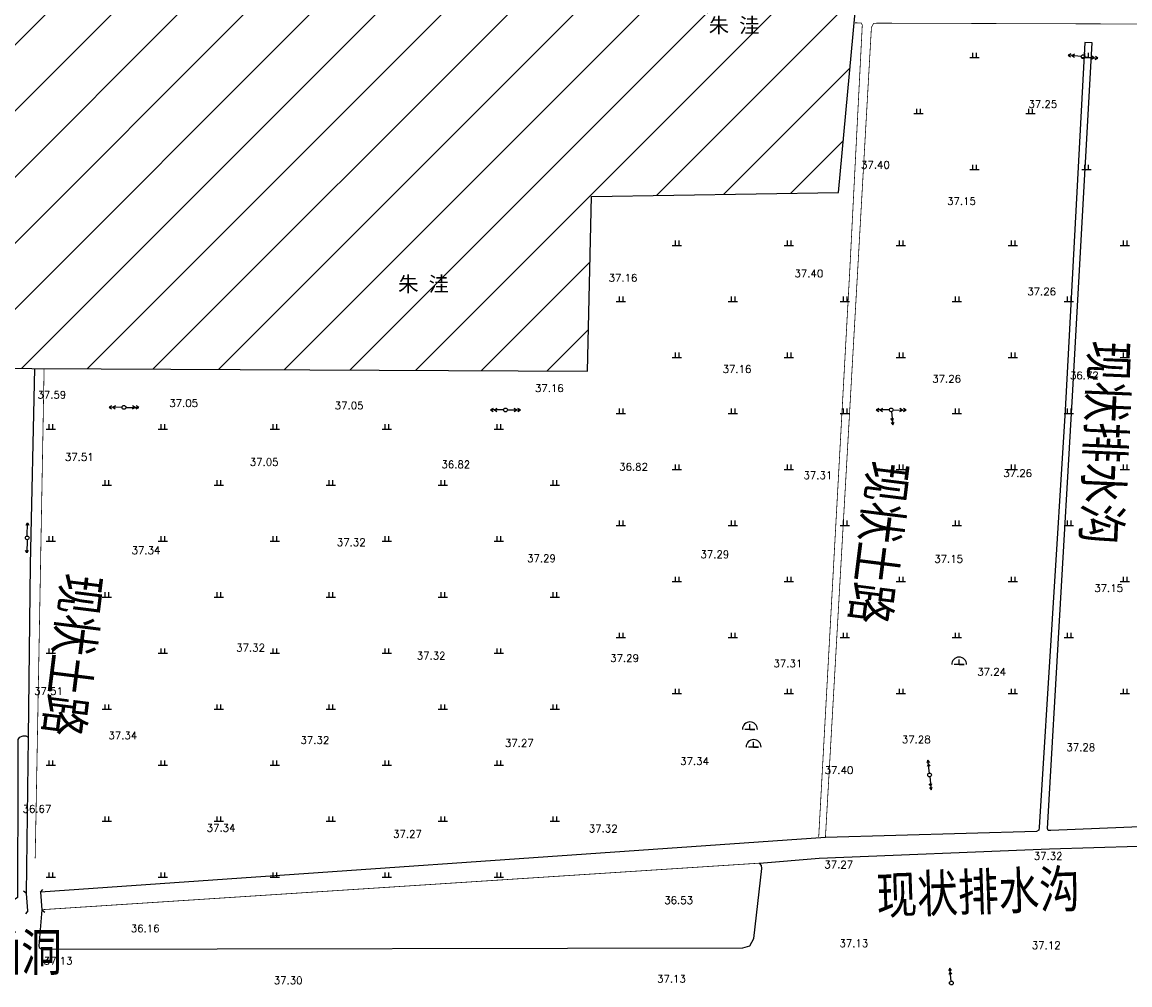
# Model space of a CAD drawing. Extents: x 456755 to 458049, y 3845626 to 3853218.
# Tile 65 of 80: x 457397 to 457694, y 3851736 to 3851993. Entities that reach past the tile are written whole.
import ezdxf
from ezdxf.enums import TextEntityAlignment as Align

# ---------------------------------------------------------------- set-up
doc = ezdxf.new("R2010")
doc.units = 0
doc.linetypes.add('X3', pattern=[5, 4, -1])
doc.layers.get('0').update_dxf_attribs({"linetype": 'CONTINUOUS'})
for name, color, linetype in [('DLDW', 11, 'CONTINUOUS'), ('DLSS', 4, 'CONTINUOUS'), ('GCD', 1, 'CONTINUOUS'), ('GXYZ', 2, 'CONTINUOUS'), ('JMD', 6, 'CONTINUOUS'), ('SXSS', 5, 'CONTINUOUS'), ('ZBTZ', 3, 'CONTINUOUS')]:
    doc.layers.add(name, color=color, linetype=linetype)
doc.styles.get("Standard").update_dxf_attribs({"font": 'rs.shx', "bigfont": 'hztxt.shx'})
doc.styles.add('仿宋体', font='仿宋_GB2312.ttf', dxfattribs={"width": 0.8})
doc.linetypes.add('8352', pattern='A,1.5,[145,AAA.SHX,S=1,R=0,X=0,Y=1],1.5,-1,3,-1', length=8)
doc.linetypes.add('8462', pattern='A,2,[157,AAA.SHX,S=1,R=0,X=0,Y=0.5],1e-09', length=2)

# ---------------------------------------------------------------- blocks, each defined once
blk = doc.blocks.new('gc110')
at = {"linetype": 'Continuous'}
for points in [[(0, 0), (1.35, 0), (-1.35, 0)], [(0, 0), (0, 1.4)]]:
    blk.add_lwpolyline(points, dxfattribs=at)
blk.add_arc((0, 0), 2, 0, 180, dxfattribs=at)
blk = doc.blocks.new('gc170')
at = {"linetype": 'Continuous'}
blk.add_circle((0, 0), 0.5, dxfattribs=at)
blk = doc.blocks.new('gc013a')
at = {"linetype": 'Continuous'}
blk.add_line((0.5, 0), (4, 0), dxfattribs=at)
at = {"linetype": 'Continuous', "flags": 128}
for points in [[(2.31, -0.4), (3, 0), (2.31, 0.4)], [(3.31, -0.4), (4, 0), (3.31, 0.4)]]:
    blk.add_lwpolyline(points, dxfattribs=at)
blk = doc.blocks.new('gc013b')
at = {"linetype": 'Continuous'}
blk.add_line((0.5, 0), (4, 0), dxfattribs=at)
at = {"linetype": 'Continuous', "flags": 128}
blk.add_lwpolyline([(3.39, 0.35), (4, 0), (3.39, -0.35)], dxfattribs=at)
blk = doc.blocks.new('gc119')
for p, q in [((-1.25, 0), (1.25, 0)), ((-0.5, 1.3), (-0.5, 0)), ((0.5, 1.3), (0.5, 0))]:
    blk.add_line(p, q)

msp = doc.modelspace()

# ---------------------------------------------------------------- hatches: boundary and pattern name
at = {"layer": 'JMD', "linetype": 'Continuous'}
h = msp.add_hatch(dxfattribs=at)
h.set_pattern_fill('ANSI31', color=256, scale=100, style=0)
h.set_pattern_definition([(45, (7582.652, -7546.909), (-8.838834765, 8.838834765), [])])
h.paths.add_polyline_path([(457263.63, 3852224.66), (457268.76, 3852272.94), (457058.64, 3852287.61), (457035.8, 3852052.1), (457023.26, 3851896.19), (457016.64, 3851836.43), (457036.11, 3851833.95), (457028.88, 3851759.1), (457307.7, 3851756.63), (457313.82, 3851892.34), (457331.04, 3851892.28), (457343.51, 3851900.89), (457548.29, 3851899.91), (457549.35, 3851946.72), (457615.52, 3851947.73), (457633.17, 3852139.09), (457501.44, 3852152.17), (457503.81, 3852176.12)])
h.paths.add_polyline_path([(457270.23, 3851788.36), (457285.97, 3851788.36), (457285.97, 3851781.12), (457270.23, 3851781.12)], flags=24)
h.paths.add_polyline_path([(457057.06, 3851790.09), (457072.79, 3851790.09), (457072.79, 3851782.85), (457057.06, 3851782.85)], flags=24)
h.paths.add_polyline_path([(457167.11, 3851891.43), (457182.85, 3851891.43), (457182.85, 3851884.19), (457167.11, 3851884.19)], flags=24)
h.paths.add_polyline_path([(457579.7, 3851995.53), (457595.43, 3851995.53), (457595.43, 3851988.29), (457579.7, 3851988.29)], flags=24)
h.paths.add_polyline_path([(457496.51, 3851926.24), (457512.24, 3851926.24), (457512.24, 3851919), (457496.51, 3851919)], flags=24)
h.paths.add_polyline_path([(457300.67, 3851959.15), (457316.4, 3851959.15), (457316.4, 3851951.91), (457300.67, 3851951.91)], flags=24)
h.paths.add_polyline_path([(457059.76, 3851979.07), (457075.5, 3851979.07), (457075.5, 3851971.83), (457059.76, 3851971.83)], flags=24)
h.paths.add_polyline_path([(457167.22, 3852107.26), (457182.95, 3852107.26), (457182.95, 3852100.02), (457167.22, 3852100.02)], flags=24)
h.paths.add_polyline_path([(457429.78, 3852064.82), (457445.52, 3852064.82), (457445.52, 3852057.58), (457429.78, 3852057.58)], flags=24)
h.paths.add_polyline_path([(457551.37, 3852118.84), (457567.1, 3852118.84), (457567.1, 3852111.59), (457551.37, 3852111.59)], flags=24)
h.paths.add_polyline_path([(457323.66, 3852176.34), (457339.39, 3852176.34), (457339.39, 3852169.09), (457323.66, 3852169.09)], flags=24)
h.paths.add_polyline_path([(457123.16, 3852244.04), (457138.89, 3852244.04), (457138.89, 3852236.8), (457123.16, 3852236.8)], flags=24)

# ---------------------------------------------------------------- linework, layer by layer
at = {"linetype": 'Continuous'}
msp.add_lwpolyline([(457398.55, 3851801.79), (457399.02, 3851848.14), (457400.25, 3851900.62)], dxfattribs=at)
at = {"layer": 'DLSS', "linetype": 'Continuous'}
for p, q in [((457397.95, 3851760.05), (457397.18, 3851760.69)), ((457401.71, 3851760.37), (457402.35, 3851761.13)), ((457398.34, 3851755.39), (457397.7, 3851754.62)), ((457402.1, 3851755.71), (457402.87, 3851755.06))]:
    msp.add_line(p, q, dxfattribs=at)
at = {"layer": 'DLSS', "linetype": 'Continuous', "const_width": 0.2}
for points in [[(457619.87, 3851993.21), (457620.84, 3851993.19), (457621.6, 3851993.13), (457621.85, 3851992.61), (457618.57, 3851928.23), (457610.18, 3851775.21)], [(457625.8, 3851993.12), (457835.59, 3851992.45)]]:
    msp.add_lwpolyline(points, dxfattribs=at)
at = {"layer": 'DLSS', "linetype": 'X3', "const_width": 0.2}
for points in [[(457611.98, 3851775.08), (457620.71, 3851928.57), (457624.3, 3851992.01), (457624.9, 3851993.06), (457625.8, 3851993.12), (457625.8, 3851993.12)], [(457402.7, 3851900.6), (457400.94, 3851803.47), (457400.31, 3851769.5)]]:
    msp.add_lwpolyline(points, dxfattribs=at)
at = {"layer": 'DLSS', "linetype": 'Continuous'}
for points in [[(457398.34, 3851755.39), (457397.95, 3851760.05)], [(457401.71, 3851760.37), (457402.1, 3851755.71)]]:
    msp.add_lwpolyline(points, dxfattribs=at)
at = {"layer": 'JMD', "linetype": 'Continuous', "flags": 128}
msp.add_lwpolyline([(457036.11, 3851833.95), (457028.88, 3851759.1), (457028.88, 3851759.1), (457307.7, 3851756.63), (457313.82, 3851892.34), (457331.04, 3851892.28), (457343.51, 3851900.89), (457548.29, 3851899.91), (457549.35, 3851946.72), (457615.52, 3851947.73), (457633.17, 3852139.09), (457501.44, 3852152.17), (457503.81, 3852176.12), (457263.63, 3852224.66), (457268.76, 3852272.94), (457058.64, 3852287.61), (457035.8, 3852052.1), (457023.26, 3851896.19), (457016.64, 3851836.43)], close=True, dxfattribs=at)
at = {"layer": 'SXSS', "linetype": '8352'}
for points in [[(457681.44, 3851987.93), (457676.17, 3851889.47), (457669.26, 3851777.68), (457669.18, 3851776.97), (457668.51, 3851776.61), (457611.98, 3851775.08), (457401.71, 3851760.37)], [(457822.62, 3851954.53), (457802.08, 3851782.85), (457801.48, 3851782.31), (457800.51, 3851782.21), (457672.33, 3851776.88), (457671.6, 3851776.96), (457671.6, 3851776.96), (457671.43, 3851777.46), (457678.1, 3851891.73), (457683.41, 3851987.86), (457681.44, 3851987.93)], [(457397.93, 3851802.15), (457397.93, 3851802.15), (457396.99, 3851802.19), (457396.01, 3851801.84), (457396.01, 3851801.84), (457395.66, 3851801.3), (457395.67, 3851791.49), (457395.6, 3851758.98), (457394.94, 3851758.55), (457339.72, 3851757.74), (457276.84, 3851754.07)], [(457397.95, 3851760.05), (457398.55, 3851801.79), (457397.93, 3851802.15)], [(457594.31, 3851768.17), (457610.3, 3851769.47), (457671.98, 3851772.03), (457802.65, 3851775.94)], [(457402.1, 3851755.71), (457401.31, 3851746.04), (457401.41, 3851745.55), (457402.13, 3851745.11), (457589.89, 3851745.54), (457591.77, 3851746.04), (457592.77, 3851747.96), (457594.95, 3851766.74), (457594.86, 3851767.54), (457594.31, 3851768.17)]]:
    msp.add_lwpolyline(points, dxfattribs=at)
at = {"layer": 'SXSS', "linetype": '8462', "const_width": 0.2}
msp.add_lwpolyline([(457594.31, 3851768.17), (457402.1, 3851755.71)], dxfattribs=at)

# ---------------------------------------------------------------- block references
at = {"layer": 'DLDW', "linetype": 'Continuous'}
for p in [(457647.8, 3851821.34), (457591.76, 3851804), (457592.74, 3851799.26)]:
    msp.add_blockref('gc110', p, dxfattribs=at)
at = {"layer": 'GXYZ', "linetype": 'Continuous'}
for name, p, rotation in [('gc013a', (457680.99, 3851984.14), 174.0572699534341), ('gc013a', (457680.99, 3851984.14), 354.0572699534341), ('gc013a', (457424.09, 3851890.23), 179.5983556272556), ('gc013a', (457424.09, 3851890.23), 359.6092740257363), ('gc013a', (457526.3, 3851889.53), 179.6092740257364), ('gc013a', (457526.3, 3851889.53), 0.007764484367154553), ('gc013a', (457629.61, 3851889.55), 180.0077644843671), ('gc013a', (457629.61, 3851889.55), 275.9927740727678), ('gc013a', (457629.61, 3851889.55), 359.1184363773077), ('gc013b', (457398.19, 3851855.28), 88.51695835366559), ('gc013b', (457398.19, 3851855.28), 268.5169583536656), ('gc013a', (457639.87, 3851791.79), 95.99277407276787), ('gc013a', (457639.87, 3851791.79), 275.9807351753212), ('gc013a', (457645.71, 3851736.08), 95.98073517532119)]:
    msp.add_blockref(name, p, dxfattribs=dict(at, rotation=rotation))
for p in [(457680.99, 3851984.14), (457424.09, 3851890.23), (457526.3, 3851889.53), (457629.61, 3851889.55), (457629.61, 3851889.55), (457398.19, 3851855.28), (457639.87, 3851791.79), (457639.87, 3851791.79), (457645.71, 3851736.08)]:
    msp.add_blockref('gc170', p, dxfattribs=at)
at = {"layer": 'ZBTZ', "linetype": 'Continuous'}
for p in [(457651.88, 3851983.89, 37.21), (457681.88, 3851983.89, 37.21), (457636.88, 3851968.89, 37.21), (457666.88, 3851968.89, 37.21), (457651.88, 3851953.89, 37.21), (457681.88, 3851953.89, 37.21), (457572.2, 3851933.59), (457602.2, 3851933.59), (457632.2, 3851933.59), (457662.2, 3851933.59), (457692.2, 3851933.59), (457557.2, 3851918.59), (457587.2, 3851918.59), (457617.2, 3851918.59), (457647.2, 3851918.59), (457677.2, 3851918.59), (457572.2, 3851903.59), (457602.2, 3851903.59), (457632.2, 3851903.59), (457662.2, 3851903.59), (457692.2, 3851903.59), (457557.2, 3851888.59), (457587.2, 3851888.59), (457617.2, 3851888.59), (457647.2, 3851888.59), (457677.2, 3851888.59), (457404.46, 3851884.4), (457434.46, 3851884.4), (457464.46, 3851884.4), (457494.46, 3851884.4), (457524.46, 3851884.4), (457572.2, 3851873.59), (457602.2, 3851873.59), (457632.2, 3851873.59), (457662.2, 3851873.59), (457692.2, 3851873.59), (457419.46, 3851869.4), (457449.46, 3851869.4), (457479.46, 3851869.4), (457509.46, 3851869.4), (457539.46, 3851869.4), (457557.2, 3851858.59), (457587.2, 3851858.59), (457617.2, 3851858.59), (457647.2, 3851858.59), (457677.2, 3851858.59), (457404.46, 3851854.4), (457434.46, 3851854.4), (457464.46, 3851854.4), (457494.46, 3851854.4), (457524.46, 3851854.4), (457572.2, 3851843.59), (457602.2, 3851843.59), (457632.2, 3851843.59), (457662.2, 3851843.59), (457692.2, 3851843.59), (457419.46, 3851839.4), (457449.46, 3851839.4), (457479.46, 3851839.4), (457509.46, 3851839.4), (457539.46, 3851839.4), (457557.2, 3851828.59), (457587.2, 3851828.59), (457617.2, 3851828.59), (457647.2, 3851828.59), (457677.2, 3851828.59), (457404.46, 3851824.4), (457434.46, 3851824.4), (457464.46, 3851824.4), (457494.46, 3851824.4), (457524.46, 3851824.4), (457572.2, 3851813.59), (457602.2, 3851813.59), (457632.2, 3851813.59), (457662.2, 3851813.59), (457692.2, 3851813.59), (457419.46, 3851809.4), (457449.46, 3851809.4), (457479.46, 3851809.4), (457509.46, 3851809.4), (457539.46, 3851809.4), (457404.46, 3851794.4), (457434.46, 3851794.4), (457464.46, 3851794.4), (457494.46, 3851794.4), (457524.46, 3851794.4), (457419.46, 3851779.4), (457449.46, 3851779.4), (457479.46, 3851779.4), (457509.46, 3851779.4), (457539.46, 3851779.4), (457404.46, 3851764.4), (457434.46, 3851764.4), (457464.46, 3851764.4), (457494.46, 3851764.4), (457524.46, 3851764.4)]:
    msp.add_blockref('gc119', p, dxfattribs=at)

# ---------------------------------------------------------------- texts
at = {"linetype": 'Continuous', "char_height": 4, "width": 16.3945, "attachment_point": 1}
for insert in [(457580.7, 3851994.53), (457497.51, 3851925.24)]:
    msp.add_mtext('{\\fSimSun|b0|i0|c134|p2;朱 洼}', dxfattribs=dict(at, insert=insert))
at = {"layer": 'DLSS', "linetype": 'X3', "style": '仿宋体', "width": 0.8}
for p in [(457624.14, 3851876.25), (457408.13, 3851846.14)]:
    msp.add_text('现状土路', height=10, rotation=262.8783, dxfattribs=at).set_placement(p)
at = {"layer": 'DLSS', "color": 1, "linetype": 'X3', "style": '仿宋体', "width": 0.8}
msp.add_text('现状涵洞', height=10, dxfattribs=at).set_placement((457363.81, 3851739.35))
at = {"layer": 'GCD', "linetype": 'Continuous'}
for s, p in [('37.25', (457670.21, 3851971.45, 37.25)), ('37.40', (457625.37, 3851955.15, 37.4)), ('37.15', (457648.43, 3851945.45, 37.15)), ('37.16', (457557.76, 3851924.91, 37.16)), ('37.40', (457607.55, 3851926.1, 37.4)), ('37.26', (457669.89, 3851921.25, 37.26)), ('37.16', (457588.29, 3851900.49, 37.16)), ('36.72', (457681.32, 3851898.79, 36.72)), ('37.16', (457538.03, 3851895.35, 37.16)), ('37.26', (457644.44, 3851897.87, 37.26)), ('37.59', (457404.77, 3851893.61, 37.59)), ('37.05', (457440.08, 3851891.35, 37.05)), ('37.05', (457484.4, 3851890.71, 37.05)), ('37.51', (457412.13, 3851876.94, 37.51)), ('37.05', (457461.65, 3851875.6, 37.05)), ('36.82', (457512.98, 3851874.96, 36.82)), ('36.82', (457560.59, 3851874.3, 36.82)), ('37.31', (457609.96, 3851872.04, 37.31)), ('37.26', (457663.48, 3851872.59, 37.26)), ('37.32', (457484.97, 3851854.09, 37.32)), ('37.34', (457429.99, 3851851.95, 37.34)), ('37.29', (457582.36, 3851850.87, 37.29)), ('37.29', (457535.93, 3851849.8, 37.29)), ('37.15', (457644.98, 3851849.64, 37.15)), ('37.15', (457687.84, 3851841.81, 37.15)), ('37.32', (457458.01, 3851825.87, 37.32)), ('37.32', (457506.37, 3851823.73, 37.32)), ('37.29', (457558.18, 3851823.08, 37.29)), ('37.31', (457601.92, 3851821.65, 37.31)), ('37.24', (457656.5, 3851819.42, 37.24)), ('37.51', (457403.88, 3851814.25, 37.51)), ('37.34', (457423.78, 3851802.35, 37.34)), ('37.32', (457475.23, 3851801.12, 37.32)), ('37.27', (457529.98, 3851800.34, 37.27)), ('37.28', (457636.31, 3851801.3, 37.28)), ('37.28', (457680.38, 3851799.2, 37.28)), ('37.34', (457576.93, 3851795.47, 37.34)), ('37.40', (457615.61, 3851793.08, 37.4)), ('36.67', (457400.77, 3851782.69, 36.67)), ('37.34', (457450.1, 3851777.6, 37.34)), ('37.32', (457552.46, 3851777.42, 37.32)), ('37.27', (457500.04, 3851775.98, 37.27)), ('37.27', (457615.55, 3851767.78, 37.27)), ('37.32', (457671.64, 3851770.08, 37.32)), ('36.53', (457572.66, 3851758.23, 36.53)), ('36.16', (457429.78, 3851750.68, 36.16)), ('37.13', (457619.59, 3851746.71, 37.13)), ('37.12', (457671.12, 3851746.17, 37.12)), ('37.13', (457406.45, 3851742.04, 37.13)), ('37.30', (457468.07, 3851736.78, 37.3)), ('37.13', (457570.74, 3851737.2, 37.13))]:
    msp.add_text(s, height=2, dxfattribs=at).set_placement(p, align=Align.MIDDLE)
at = {"layer": 'SXSS', "linetype": '8352', "style": '仿宋体', "width": 0.8}
for rotation, p in [(267.4915, (457683.15, 3851908.29, 75.22)), (2.0161, (457625.79, 3851754.51, 37.6))]:
    msp.add_text('现状排水沟', height=10, rotation=rotation, dxfattribs=at).set_placement(p)

doc.saveas('drawing.dxf')
